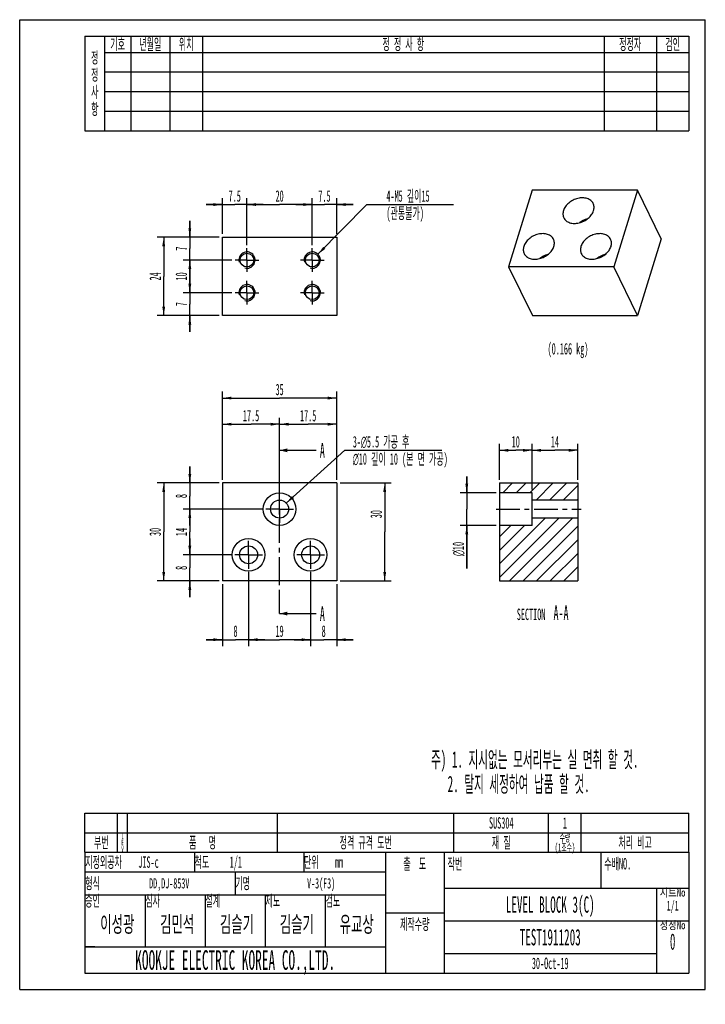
# Model space of a CAD drawing. Header units: millimetres. Extents: x 0 to 210, y -5 to 297.
import ezdxf

# ---------------------------------------------------------------- set-up
doc = ezdxf.new("R2010")
doc.units = ezdxf.units.MM
doc.header["$LTSCALE"] = 19.36
doc.linetypes.add('CENTER', pattern=[0.6, 0.375, -0.075, 0.075, -0.075])
doc.layers.get('0').update_dxf_attribs({"linetype": 'CONTINUOUS'})
for name, color, linetype in [('02___PRT_ALL_AXES', 7, 'CONTINUOUS'), ('7_ALL_FEATURES', 7, 'CONTINUOUS'), ('DEFAULT_1', 7, 'CENTER')]:
    doc.layers.add(name, color=color, linetype=linetype)
doc.styles.get("Standard").update_dxf_attribs({"font": 'txt', "width": 0.5})
doc.styles.add('TEXTSTYLE_2', font='gdt', dxfattribs={"width": 0.5})
doc.styles.add('TEXTSTYLE_3', font='txt', dxfattribs={"width": 0.8})
doc.dimstyles.new('DIMSTYLE_1', dxfattribs={"dimtxt": 3.5, "dimasz": 2.76, "dimexe": 2, "dimexo": 1, "dimgap": 0.875, "dimtad": 1, "dimdec": 3, "dimdsep": 46, "dimtxsty": 'Standard', "dimblk": '_FILLED', "dimblk1": '_FILLED', "dimblk2": '_FILLED', "dimcen": 0.09, "dimadec": 3, "dimazin": 2, "dimtp": 0.2, "dimtm": 0.2, "dimtfac": 1, "dimtdec": 3, "dimtofl": 0, "dimtmove": 0, "dimatfit": 3, "dimldrblk": '_FILLED', "dimfxl": 0, "dimtolj": 1, "dimarcsym": 0})
doc.dimstyles.new('DIMSTYLE_2', dxfattribs={"dimtxt": 3.5, "dimasz": 2.76, "dimexe": 2, "dimexo": 1, "dimgap": 0.875, "dimtad": 1, "dimdec": 3, "dimdsep": 46, "dimtxsty": 'Standard', "dimblk": '_FILLED', "dimblk1": '_FILLED', "dimblk2": '_FILLED', "dimcen": 0.09, "dimadec": 3, "dimazin": 2, "dimtp": 0.3, "dimtm": 0.3, "dimtfac": 1, "dimtdec": 3, "dimtofl": 0, "dimtmove": 0, "dimatfit": 3, "dimldrblk": '_FILLED', "dimfxl": 0, "dimtolj": 1, "dimarcsym": 0})
doc.dimstyles.new('DIMSTYLE_3', dxfattribs={"dimtxt": 3.5, "dimasz": 2.76, "dimexe": 2, "dimexo": 1, "dimtad": 1, "dimdec": 3, "dimdsep": 46, "dimtxsty": 'Standard', "dimblk": '_FILLED', "dimblk1": '_FILLED', "dimblk2": '_FILLED', "dimcen": 0.09, "dimadec": 3, "dimazin": 2, "dimtp": 0.1, "dimtm": 0.1, "dimtfac": 1, "dimtdec": 3, "dimtofl": 0, "dimtmove": 0, "dimatfit": 1, "dimldrblk": '_FILLED', "dimfxl": 0, "dimtolj": 1, "dimarcsym": 0})
doc.dimstyles.new('DIMSTYLE_4', dxfattribs={"dimtxt": 3.5, "dimasz": 2.76, "dimexe": 2, "dimexo": 1, "dimtad": 1, "dimdec": 3, "dimdsep": 46, "dimtxsty": 'Standard', "dimblk": '_FILLED', "dimblk1": '_FILLED', "dimblk2": '_FILLED', "dimcen": 0.09, "dimadec": 3, "dimazin": 2, "dimtp": 0.001, "dimtm": 0.001, "dimtfac": 1, "dimtdec": 3, "dimtofl": 0, "dimtmove": 0, "dimatfit": 1, "dimldrblk": '_FILLED', "dimfxl": 0, "dimtolj": 1, "dimarcsym": 0})
doc.dimstyles.new('DIMSTYLE_5', dxfattribs={"dimtxt": 3.5, "dimasz": 2.76, "dimexe": 2, "dimexo": 1, "dimgap": 0.875, "dimtad": 1, "dimdsep": 46, "dimtxsty": 'Standard', "dimblk": '_FILLED', "dimblk1": '_FILLED', "dimblk2": '_FILLED', "dimcen": 0.09, "dimadec": 3, "dimazin": 2, "dimtp": 0.01, "dimtm": 0.01, "dimtfac": 1, "dimtofl": 0, "dimtmove": 0, "dimatfit": 3, "dimldrblk": '_FILLED', "dimfxl": 0, "dimtolj": 1, "dimarcsym": 0})
doc.dimstyles.get("Standard").update_dxf_attribs({"dimtxt": 3.5, "dimasz": 2.76, "dimexe": 2, "dimexo": 1, "dimtad": 1, "dimdec": 3, "dimdsep": 46, "dimtxsty": 'Standard', "dimblk": '_FILLED', "dimblk1": '_FILLED', "dimblk2": '_FILLED', "dimcen": 0.09, "dimadec": 3, "dimazin": 2, "dimtol": 1, "dimtp": 0.05, "dimtm": 0.05, "dimtfac": 1, "dimtdec": 3, "dimtofl": 0, "dimtmove": 0, "dimatfit": 3, "dimldrblk": '_FILLED', "dimfxl": 0, "dimtolj": 1, "dimarcsym": 0})

# ---------------------------------------------------------------- blocks, each defined once
blk = doc.blocks.new('_FILLED')
at = {"color": 0, "linetype": 'ByBlock'}
blk.add_solid([(0, 0), (-1, 0.16), (-1, -0.16)], dxfattribs=at)
blk = doc.blocks.new('XSEC_FILLED')
at = {"color": 0, "linetype": 'ByBlock'}
blk.add_solid([(0, 0), (-1, 0.25), (-1, -0.25)], dxfattribs=at)
blk = doc.blocks.new('*D2')
at = {"color": 2, "linetype": 'Continuous'}
for p, q in [((62.11, 156.11), (62.11, 175.11)), ((79.61, 152.36), (79.61, 175.11)), ((62.11, 173.11), (70.86, 173.11)), ((79.61, 173.11), (70.86, 173.11))]:
    blk.add_line(p, q, dxfattribs=at)
at = {"color": 2, "linetype": 'Continuous', "xscale": 2.76, "yscale": 2.76, "zscale": 2.76, "rotation": 180}
blk.add_blockref('_FILLED', (62.11, 173.11), dxfattribs=at)
at = {"color": 2, "linetype": 'Continuous', "xscale": 2.76, "yscale": 2.76, "zscale": 2.76}
blk.add_blockref('_FILLED', (79.61, 173.11), dxfattribs=at)
at = {"color": 2, "linetype": 'Continuous', "insert": (70.86, 177.49), "char_height": 3.5, "width": 7, "attachment_point": 2, "line_spacing_factor": 0.9}
blk.add_mtext('17.5', dxfattribs=at)
blk = doc.blocks.new('*D3')
at = {"color": 2, "linetype": 'Continuous'}
for p, q in [((79.61, 152.36), (79.61, 175.11)), ((97.11, 156.11), (97.11, 175.11)), ((79.61, 173.11), (88.36, 173.11)), ((97.11, 173.11), (88.36, 173.11))]:
    blk.add_line(p, q, dxfattribs=at)
at = {"color": 2, "linetype": 'Continuous', "xscale": 2.76, "yscale": 2.76, "zscale": 2.76, "rotation": 180}
blk.add_blockref('_FILLED', (79.61, 173.11), dxfattribs=at)
at = {"color": 2, "linetype": 'Continuous', "xscale": 2.76, "yscale": 2.76, "zscale": 2.76}
blk.add_blockref('_FILLED', (97.11, 173.11), dxfattribs=at)
at = {"color": 2, "linetype": 'Continuous', "insert": (88.36, 177.49), "char_height": 3.5, "width": 7, "attachment_point": 2, "line_spacing_factor": 0.9}
blk.add_mtext('17.5', dxfattribs=at)
blk = doc.blocks.new('*D4')
at = {"color": 2, "linetype": 'Continuous'}
for p, q in [((70.11, 127.86), (70.11, 105.11)), ((62.11, 124.11), (62.11, 105.11)), ((62.11, 107.11), (57.11, 107.11)), ((57.11, 107.11), (66.11, 107.11)), ((75.11, 107.11), (66.11, 107.11)), ((70.11, 107.11), (75.11, 107.11))]:
    blk.add_line(p, q, dxfattribs=at)
at = {"color": 2, "linetype": 'Continuous', "xscale": 2.76, "yscale": 2.76, "zscale": 2.76}
blk.add_blockref('_FILLED', (62.11, 107.11), dxfattribs=at)
at = {"color": 2, "linetype": 'Continuous', "xscale": 2.76, "yscale": 2.76, "zscale": 2.76, "rotation": 180}
blk.add_blockref('_FILLED', (70.11, 107.11), dxfattribs=at)
at = {"color": 2, "linetype": 'Continuous', "insert": (66.11, 111.49), "char_height": 3.5, "width": 1.75, "attachment_point": 2, "line_spacing_factor": 0.9}
blk.add_mtext('8', dxfattribs=at)
blk = doc.blocks.new('*D5')
at = {"color": 2, "linetype": 'Continuous'}
for p, q in [((70.11, 127.86), (70.11, 105.11)), ((89.11, 127.86), (89.11, 105.11)), ((70.11, 107.11), (79.61, 107.11)), ((89.11, 107.11), (79.61, 107.11))]:
    blk.add_line(p, q, dxfattribs=at)
at = {"color": 2, "linetype": 'Continuous', "xscale": 2.76, "yscale": 2.76, "zscale": 2.76, "rotation": 180}
blk.add_blockref('_FILLED', (70.11, 107.11), dxfattribs=at)
at = {"color": 2, "linetype": 'Continuous', "xscale": 2.76, "yscale": 2.76, "zscale": 2.76}
blk.add_blockref('_FILLED', (89.11, 107.11), dxfattribs=at)
at = {"color": 2, "linetype": 'Continuous', "insert": (79.61, 111.49), "char_height": 3.5, "width": 3.5, "attachment_point": 2, "line_spacing_factor": 0.9}
blk.add_mtext('19', dxfattribs=at)
blk = doc.blocks.new('*D6')
at = {"color": 2, "linetype": 'Continuous'}
for p, q in [((89.11, 127.86), (89.11, 105.11)), ((97.11, 124.11), (97.11, 105.11)), ((89.11, 107.11), (84.11, 107.11)), ((84.11, 107.11), (93.11, 107.11)), ((102.11, 107.11), (93.11, 107.11)), ((97.11, 107.11), (102.11, 107.11))]:
    blk.add_line(p, q, dxfattribs=at)
at = {"color": 2, "linetype": 'Continuous', "xscale": 2.76, "yscale": 2.76, "zscale": 2.76}
blk.add_blockref('_FILLED', (89.11, 107.11), dxfattribs=at)
at = {"color": 2, "linetype": 'Continuous', "xscale": 2.76, "yscale": 2.76, "zscale": 2.76, "rotation": 180}
blk.add_blockref('_FILLED', (97.11, 107.11), dxfattribs=at)
at = {"color": 2, "linetype": 'Continuous', "insert": (93.11, 111.49), "char_height": 3.5, "width": 1.75, "attachment_point": 2, "line_spacing_factor": 0.9}
blk.add_mtext('8', dxfattribs=at)
blk = doc.blocks.new('*D7')
at = {"color": 2, "linetype": 'Continuous'}
for p, q in [((52.11, 155.11), (52.11, 160.11)), ((52.11, 160.11), (52.11, 151.11)), ((61.11, 155.11), (50.11, 155.11)), ((52.11, 142.11), (52.11, 151.11)), ((74.36, 147.11), (50.11, 147.11)), ((52.11, 147.11), (52.11, 142.11))]:
    blk.add_line(p, q, dxfattribs=at)
at = {"color": 2, "linetype": 'Continuous', "xscale": 2.76, "yscale": 2.76, "zscale": 2.76}
for p, rotation in [((52.11, 155.11), 270), ((52.11, 147.11), 90)]:
    blk.add_blockref('_FILLED', p, dxfattribs=dict(at, rotation=rotation))
at = {"color": 2, "linetype": 'Continuous', "insert": (47.74, 151.11), "char_height": 3.5, "width": 1.75, "attachment_point": 2, "rotation": 90, "line_spacing_factor": 0.9}
blk.add_mtext('8', dxfattribs=at)
blk = doc.blocks.new('*D8')
at = {"color": 2, "linetype": 'Continuous'}
for p, q in [((74.36, 147.11), (50.11, 147.11)), ((52.11, 147.11), (52.11, 140.11)), ((52.11, 133.11), (52.11, 140.11)), ((64.86, 133.11), (50.11, 133.11))]:
    blk.add_line(p, q, dxfattribs=at)
at = {"color": 2, "linetype": 'Continuous', "xscale": 2.76, "yscale": 2.76, "zscale": 2.76}
for p, rotation in [((52.11, 147.11), 90), ((52.11, 133.11), 270)]:
    blk.add_blockref('_FILLED', p, dxfattribs=dict(at, rotation=rotation))
at = {"color": 2, "linetype": 'Continuous', "insert": (47.74, 140.11), "char_height": 3.5, "width": 3.5, "attachment_point": 2, "rotation": 90, "line_spacing_factor": 0.9}
blk.add_mtext('14', dxfattribs=at)
blk = doc.blocks.new('*D9')
at = {"color": 2, "linetype": 'Continuous'}
for p, q in [((52.11, 133.11), (52.11, 138.11)), ((52.11, 138.11), (52.11, 129.11)), ((64.86, 133.11), (50.11, 133.11)), ((52.11, 120.11), (52.11, 129.11)), ((61.11, 125.11), (50.11, 125.11)), ((52.11, 125.11), (52.11, 120.11))]:
    blk.add_line(p, q, dxfattribs=at)
at = {"color": 2, "linetype": 'Continuous', "xscale": 2.76, "yscale": 2.76, "zscale": 2.76}
for p, rotation in [((52.11, 133.11), 270), ((52.11, 125.11), 90)]:
    blk.add_blockref('_FILLED', p, dxfattribs=dict(at, rotation=rotation))
at = {"color": 2, "linetype": 'Continuous', "insert": (47.74, 129.11), "char_height": 3.5, "width": 1.75, "attachment_point": 2, "rotation": 90, "line_spacing_factor": 0.9}
blk.add_mtext('8', dxfattribs=at)
blk = doc.blocks.new('*D10')
at = {"color": 2, "linetype": 'Continuous'}
for p, q in [((61.11, 155.11), (42.11, 155.11)), ((44.11, 155.11), (44.11, 140.11)), ((44.11, 125.11), (44.11, 140.11)), ((61.11, 125.11), (42.11, 125.11))]:
    blk.add_line(p, q, dxfattribs=at)
at = {"color": 2, "linetype": 'Continuous', "xscale": 2.76, "yscale": 2.76, "zscale": 2.76}
for p, rotation in [((44.11, 155.11), 90), ((44.11, 125.11), 270)]:
    blk.add_blockref('_FILLED', p, dxfattribs=dict(at, rotation=rotation))
at = {"color": 2, "linetype": 'Continuous', "insert": (39.74, 140.11), "char_height": 3.5, "width": 3.5, "attachment_point": 2, "rotation": 90, "line_spacing_factor": 0.9}
blk.add_mtext('30', dxfattribs=at)
blk = doc.blocks.new('*D11')
at = {"color": 2, "linetype": 'Continuous'}
for p, q in [((62.11, 156.11), (62.11, 183.11)), ((62.11, 181.11), (79.61, 181.11)), ((97.11, 181.11), (79.61, 181.11)), ((97.11, 156.11), (97.11, 183.11))]:
    blk.add_line(p, q, dxfattribs=at)
at = {"color": 2, "linetype": 'Continuous', "xscale": 2.76, "yscale": 2.76, "zscale": 2.76, "rotation": 180}
blk.add_blockref('_FILLED', (62.11, 181.11), dxfattribs=at)
at = {"color": 2, "linetype": 'Continuous', "xscale": 2.76, "yscale": 2.76, "zscale": 2.76}
blk.add_blockref('_FILLED', (97.11, 181.11), dxfattribs=at)
at = {"color": 2, "linetype": 'Continuous', "insert": (79.61, 185.49), "char_height": 3.5, "width": 3.5, "attachment_point": 2, "line_spacing_factor": 0.9}
blk.add_mtext('35', dxfattribs=at)
blk = doc.blocks.new('*D12')
at = {"color": 2, "linetype": 'Continuous'}
for p, q in [((62.11, 231.38), (62.11, 242.38)), ((69.61, 227.98), (69.61, 242.38)), ((62.11, 240.38), (57.11, 240.38)), ((57.11, 240.38), (65.86, 240.38)), ((74.61, 240.38), (65.86, 240.38)), ((69.61, 240.38), (74.61, 240.38))]:
    blk.add_line(p, q, dxfattribs=at)
at = {"color": 2, "linetype": 'Continuous', "xscale": 2.76, "yscale": 2.76, "zscale": 2.76}
blk.add_blockref('_FILLED', (62.11, 240.38), dxfattribs=at)
at = {"color": 2, "linetype": 'Continuous', "xscale": 2.76, "yscale": 2.76, "zscale": 2.76, "rotation": 180}
blk.add_blockref('_FILLED', (69.61, 240.38), dxfattribs=at)
at = {"color": 2, "linetype": 'Continuous', "insert": (65.86, 244.76), "char_height": 3.5, "width": 5.25, "attachment_point": 2, "line_spacing_factor": 0.9}
blk.add_mtext('7.5', dxfattribs=at)
blk = doc.blocks.new('*D13')
at = {"color": 2, "linetype": 'Continuous'}
for p, q in [((69.61, 227.98), (69.61, 242.38)), ((89.61, 227.98), (89.61, 242.38)), ((69.61, 240.38), (79.61, 240.38)), ((89.61, 240.38), (79.61, 240.38))]:
    blk.add_line(p, q, dxfattribs=at)
at = {"color": 2, "linetype": 'Continuous', "xscale": 2.76, "yscale": 2.76, "zscale": 2.76, "rotation": 180}
blk.add_blockref('_FILLED', (69.61, 240.38), dxfattribs=at)
at = {"color": 2, "linetype": 'Continuous', "xscale": 2.76, "yscale": 2.76, "zscale": 2.76}
blk.add_blockref('_FILLED', (89.61, 240.38), dxfattribs=at)
at = {"color": 2, "linetype": 'Continuous', "insert": (79.61, 244.76), "char_height": 3.5, "width": 3.5, "attachment_point": 2, "line_spacing_factor": 0.9}
blk.add_mtext('20', dxfattribs=at)
blk = doc.blocks.new('*D14')
at = {"color": 2, "linetype": 'Continuous'}
for p, q in [((89.61, 227.98), (89.61, 242.38)), ((97.11, 231.38), (97.11, 242.38)), ((89.61, 240.38), (84.61, 240.38)), ((84.61, 240.38), (93.36, 240.38)), ((102.11, 240.38), (93.36, 240.38)), ((97.11, 240.38), (102.11, 240.38))]:
    blk.add_line(p, q, dxfattribs=at)
at = {"color": 2, "linetype": 'Continuous', "xscale": 2.76, "yscale": 2.76, "zscale": 2.76}
blk.add_blockref('_FILLED', (89.61, 240.38), dxfattribs=at)
at = {"color": 2, "linetype": 'Continuous', "xscale": 2.76, "yscale": 2.76, "zscale": 2.76, "rotation": 180}
blk.add_blockref('_FILLED', (97.11, 240.38), dxfattribs=at)
at = {"color": 2, "linetype": 'Continuous', "insert": (93.36, 244.76), "char_height": 3.5, "width": 5.25, "attachment_point": 2, "line_spacing_factor": 0.9}
blk.add_mtext('7.5', dxfattribs=at)
blk = doc.blocks.new('*D15')
at = {"color": 2, "linetype": 'Continuous'}
for p, q in [((52.11, 230.38), (52.11, 235.38)), ((52.11, 235.38), (52.11, 226.88)), ((61.11, 230.38), (50.11, 230.38)), ((52.11, 218.38), (52.11, 226.88)), ((65.01, 223.38), (50.11, 223.38)), ((52.11, 223.38), (52.11, 218.38))]:
    blk.add_line(p, q, dxfattribs=at)
at = {"color": 2, "linetype": 'Continuous', "xscale": 2.76, "yscale": 2.76, "zscale": 2.76}
for p, rotation in [((52.11, 230.38), 270), ((52.11, 223.38), 90)]:
    blk.add_blockref('_FILLED', p, dxfattribs=dict(at, rotation=rotation))
at = {"color": 2, "linetype": 'Continuous', "insert": (47.74, 226.88), "char_height": 3.5, "width": 1.75, "attachment_point": 2, "rotation": 90, "line_spacing_factor": 0.9}
blk.add_mtext('7', dxfattribs=at)
blk = doc.blocks.new('*D16')
at = {"color": 2, "linetype": 'Continuous'}
for p, q in [((65.01, 223.38), (50.11, 223.38)), ((52.11, 223.38), (52.11, 218.38)), ((52.11, 213.38), (52.11, 218.38)), ((65.01, 213.38), (50.11, 213.38))]:
    blk.add_line(p, q, dxfattribs=at)
at = {"color": 2, "linetype": 'Continuous', "xscale": 2.76, "yscale": 2.76, "zscale": 2.76}
for p, rotation in [((52.11, 223.38), 90), ((52.11, 213.38), 270)]:
    blk.add_blockref('_FILLED', p, dxfattribs=dict(at, rotation=rotation))
at = {"color": 2, "linetype": 'Continuous', "insert": (47.74, 218.38), "char_height": 3.5, "width": 3.5, "attachment_point": 2, "rotation": 90, "line_spacing_factor": 0.9}
blk.add_mtext('10', dxfattribs=at)
blk = doc.blocks.new('*D17')
at = {"color": 2, "linetype": 'Continuous'}
for p, q in [((52.11, 213.38), (52.11, 218.38)), ((52.11, 218.38), (52.11, 209.88)), ((65.01, 213.38), (50.11, 213.38)), ((52.11, 201.38), (52.11, 209.88)), ((61.11, 206.38), (50.11, 206.38)), ((52.11, 206.38), (52.11, 201.38))]:
    blk.add_line(p, q, dxfattribs=at)
at = {"color": 2, "linetype": 'Continuous', "xscale": 2.76, "yscale": 2.76, "zscale": 2.76}
for p, rotation in [((52.11, 213.38), 270), ((52.11, 206.38), 90)]:
    blk.add_blockref('_FILLED', p, dxfattribs=dict(at, rotation=rotation))
at = {"color": 2, "linetype": 'Continuous', "insert": (47.74, 209.88), "char_height": 3.5, "width": 1.75, "attachment_point": 2, "rotation": 90, "line_spacing_factor": 0.9}
blk.add_mtext('7', dxfattribs=at)
blk = doc.blocks.new('*D18')
at = {"color": 2, "linetype": 'Continuous'}
for p, q in [((61.11, 230.38), (42.11, 230.38)), ((44.11, 230.38), (44.11, 218.38)), ((44.11, 206.38), (44.11, 218.38)), ((61.11, 206.38), (42.11, 206.38))]:
    blk.add_line(p, q, dxfattribs=at)
at = {"color": 2, "linetype": 'Continuous', "xscale": 2.76, "yscale": 2.76, "zscale": 2.76}
for p, rotation in [((44.11, 230.38), 90), ((44.11, 206.38), 270)]:
    blk.add_blockref('_FILLED', p, dxfattribs=dict(at, rotation=rotation))
at = {"color": 2, "linetype": 'Continuous', "insert": (39.74, 218.38), "char_height": 3.5, "width": 3.5, "attachment_point": 2, "rotation": 90, "line_spacing_factor": 0.9}
blk.add_mtext('24', dxfattribs=at)
blk = doc.blocks.new('*D19')
at = {"color": 2, "linetype": 'Continuous'}
for p, q in [((146.94, 156.11), (146.94, 167.11)), ((156.94, 153.11), (156.94, 167.11)), ((146.94, 165.11), (151.94, 165.11)), ((156.94, 165.11), (151.94, 165.11))]:
    blk.add_line(p, q, dxfattribs=at)
at = {"color": 2, "linetype": 'Continuous', "xscale": 2.76, "yscale": 2.76, "zscale": 2.76, "rotation": 180}
blk.add_blockref('_FILLED', (146.94, 165.11), dxfattribs=at)
at = {"color": 2, "linetype": 'Continuous', "xscale": 2.76, "yscale": 2.76, "zscale": 2.76}
blk.add_blockref('_FILLED', (156.94, 165.11), dxfattribs=at)
at = {"color": 2, "linetype": 'Continuous', "insert": (151.94, 169.49), "char_height": 3.5, "width": 3.5, "attachment_point": 2, "line_spacing_factor": 0.9}
blk.add_mtext('10', dxfattribs=at)
blk = doc.blocks.new('*D20')
at = {"color": 2, "linetype": 'Continuous'}
for p, q in [((136.94, 152.11), (136.94, 157.11)), ((136.94, 157.11), (136.94, 147.11)), ((145.94, 152.11), (134.94, 152.11)), ((136.94, 128.89), (136.94, 147.11)), ((145.94, 142.11), (134.94, 142.11)), ((136.94, 142.11), (136.94, 128.89))]:
    blk.add_line(p, q, dxfattribs=at)
at = {"color": 2, "linetype": 'Continuous', "xscale": 2.76, "yscale": 2.76, "zscale": 2.76}
for p, rotation in [((136.94, 152.11), 270), ((136.94, 142.11), 90)]:
    blk.add_blockref('_FILLED', p, dxfattribs=dict(at, rotation=rotation))
at = {"color": 2, "linetype": 'Continuous', "insert": (132.56, 137.06), "char_height": 3.5, "width": 8.1667, "attachment_point": 3, "rotation": 90, "line_spacing_factor": 0.9, "style": 'TEXTSTYLE_2'}
blk.add_mtext('{\\fgdt;n}\\ftxt;10', dxfattribs=at)
blk = doc.blocks.new('*D21')
at = {"color": 2, "linetype": 'Continuous'}
for p, q in [((156.94, 153.11), (156.94, 167.11)), ((170.94, 156.11), (170.94, 167.11)), ((156.94, 165.11), (163.94, 165.11)), ((170.94, 165.11), (163.94, 165.11))]:
    blk.add_line(p, q, dxfattribs=at)
at = {"color": 2, "linetype": 'Continuous', "xscale": 2.76, "yscale": 2.76, "zscale": 2.76, "rotation": 180}
blk.add_blockref('_FILLED', (156.94, 165.11), dxfattribs=at)
at = {"color": 2, "linetype": 'Continuous', "xscale": 2.76, "yscale": 2.76, "zscale": 2.76}
blk.add_blockref('_FILLED', (170.94, 165.11), dxfattribs=at)
at = {"color": 2, "linetype": 'Continuous', "insert": (163.94, 169.49), "char_height": 3.5, "width": 3.5, "attachment_point": 2, "line_spacing_factor": 0.9}
blk.add_mtext('14', dxfattribs=at)
blk = doc.blocks.new('*D22')
at = {"color": 2, "linetype": 'Continuous'}
for p, q in [((81.65, 148.95), (99.6, 165.11)), ((99.6, 165.11), (99.6, 165.11)), ((99.6, 165.11), (129.28, 165.11))]:
    blk.add_line(p, q, dxfattribs=at)
at = {"color": 2, "linetype": 'Continuous', "xscale": 2.76, "yscale": 2.76, "zscale": 2.76, "rotation": 222.0053566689}
blk.add_blockref('_FILLED', (81.65, 148.95), dxfattribs=at)
at = {"color": 2, "linetype": 'Continuous', "insert": (102.04, 169.49), "char_height": 3.5, "width": 36.1667, "attachment_point": 1, "line_spacing_factor": 0.9}
blk.add_mtext('3-\\fgdt;{\\fgdt;n}\\ftxt;5.5 가공 후\\P\\fgdt;{\\fgdt;n}\\ftxt;10 깊이 10 (본 면 가공)', dxfattribs=at)
blk = doc.blocks.new('*D23')
at = {"color": 2, "linetype": 'Continuous'}
for p, q in [((91.36, 225.16), (106.31, 240.38)), ((106.31, 240.38), (108.11, 240.38)), ((108.11, 240.38), (132.84, 240.38))]:
    blk.add_line(p, q, dxfattribs=at)
at = {"color": 2, "linetype": 'Continuous', "xscale": 2.76, "yscale": 2.76, "zscale": 2.76, "rotation": 225.5091993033}
blk.add_blockref('_FILLED', (91.36, 225.16), dxfattribs=at)
at = {"color": 2, "linetype": 'Continuous', "insert": (112.31, 244.76), "char_height": 3.5, "width": 16.3333, "attachment_point": 1, "line_spacing_factor": 0.9}
blk.add_mtext('4-M5 깊이15\\P(관통불가)', dxfattribs=at)
blk = doc.blocks.new('*D24')
at = {"color": 2, "linetype": 'Continuous'}
for p, q in [((98.11, 155.11), (113.8, 155.11)), ((111.8, 155.11), (111.8, 140.11)), ((111.8, 125.11), (111.8, 140.11)), ((98.11, 125.11), (113.8, 125.11))]:
    blk.add_line(p, q, dxfattribs=at)
at = {"color": 2, "linetype": 'Continuous', "xscale": 2.76, "yscale": 2.76, "zscale": 2.76}
for p, rotation in [((111.8, 155.11), 90), ((111.8, 125.11), 270)]:
    blk.add_blockref('_FILLED', p, dxfattribs=dict(at, rotation=rotation))
at = {"color": 2, "linetype": 'Continuous', "insert": (107.43, 145.56), "char_height": 3.5, "width": 3.5, "attachment_point": 2, "rotation": 90, "line_spacing_factor": 0.9}
blk.add_mtext('30', dxfattribs=at)
blk = doc.blocks.new('NAME_BL0', base_point=(63.38, 23.55))
at = {"color": 2, "linetype": 'Continuous'}
for p, q in [((20.03, 13.01), (20.03, 16.01)), ((23.03, 13.01), (20.03, 13.01))]:
    blk.add_line(p, q, dxfattribs=at)
for s, height, width, p in [('DD,DJ-853V', 3.15, 0.5, (39.65, 30.93)), ('V-3(F3)', 3.15, 0.5, (88.02, 30.93)), ('이성광', 5, 0.583333, (24.65, 17.51)), ('김민석', 5, 0.583333, (42.99, 17.51)), ('김슬기', 5, 0.583333, (61.32, 17.51)), ('김슬기', 5, 0.583333, (79.65, 17.51)), ('유교상', 5, 0.583333, (97.99, 17.51))]:
    blk.add_text(s, height=height, dxfattribs=dict(at, width=width)).set_placement(p)

msp = doc.modelspace()

# ---------------------------------------------------------------- hatches: boundary and pattern name
at = {"linetype": 'Continuous'}
h = msp.add_hatch(dxfattribs=at)
h.set_pattern_fill('A', color=2, scale=2.937213, angle=45, style=0, pattern_type=0)
h.set_pattern_definition([(45, (0, 0), (-2.076923, 2.076923), [])])
edge = h.paths.add_edge_path()
edge.add_line((146.9351, 155.1142), (170.9351, 155.1142))
edge.add_line((170.9351, 155.1142), (170.9351, 149.8642))
edge.add_line((170.9351, 149.8642), (156.9351, 149.8642))
edge.add_line((156.9351, 149.8642), (156.9351, 152.1142))
edge.add_line((156.9351, 152.1142), (146.9351, 152.1142))
edge.add_line((146.9351, 155.1142), (146.9351, 152.1142))
edge = h.paths.add_edge_path()
edge.add_line((146.9351, 125.1142), (170.9351, 125.1142))
edge.add_line((146.9351, 142.1142), (146.9351, 125.1142))
edge.add_line((156.9351, 142.1142), (146.9351, 142.1142))
edge.add_line((156.9351, 142.1142), (156.9351, 144.3642))
edge.add_line((170.9351, 144.3642), (156.9351, 144.3642))
edge.add_line((170.9351, 144.3642), (170.9351, 125.1142))

# ---------------------------------------------------------------- linework, layer by layer
at = {"color": 7, "linetype": 'Continuous'}
for p, q in [((0, 0), (0, 297)), ((0, 297), (210, 297)), ((210, 0), (210, 297)), ((146.9351, 155.1142), (146.9351, 125.1142)), ((146.9351, 155.1142), (170.9351, 155.1142)), ((170.9351, 155.1142), (170.9351, 125.1142)), ((156.9351, 152.1142), (146.9351, 152.1142)), ((156.9351, 142.1142), (156.9351, 152.1142)), ((170.9351, 149.8642), (156.9351, 149.8642)), ((156.9351, 142.1142), (146.9351, 142.1142)), ((170.9351, 144.3642), (156.9351, 144.3642)), ((146.9351, 125.1142), (170.9351, 125.1142)), ((0, 0), (210, 0))]:
    msp.add_line(p, q, dxfattribs=at)
at = {"color": 2, "linetype": 'Continuous'}
for p, q in [((20, 292), (205, 292)), ((20, 292), (20, 263)), ((26, 292), (26, 263)), ((34, 292), (34, 263)), ((46, 292), (46, 263)), ((56, 292), (56, 263)), ((179, 292), (179, 263)), ((195, 292), (195, 263)), ((205, 292), (205, 263)), ((26, 287), (205, 287)), ((26, 281), (205, 281)), ((26, 275), (205, 275)), ((26, 269), (205, 269)), ((20, 263), (205, 263)), ((20, 42), (20, 54)), ((20, 54), (205, 54)), ((30, 42), (30, 54)), ((33, 42), (33, 54)), ((79, 42), (79, 54)), ((133, 42), (133, 54)), ((162, 42), (162, 54)), ((172, 42), (172, 54)), ((205, 42), (205, 54)), ((20, 48), (205, 48)), ((20, 42), (112, 42)), ((20, 42), (20, 36)), ((20, 42), (205, 42)), ((53.5, 42), (53.5, 36)), ((87, 42), (87, 36)), ((112, 42), (112, 36)), ((112, 42), (130, 42)), ((112, 42), (112, 5)), ((129.9997, 41.9998), (204.9997, 41.9998)), ((129.9997, 41.9998), (129.9997, 30.9998)), ((130, 42), (130, 5)), ((130, 42), (205, 42)), ((130, 42), (130, 31)), ((177.9997, 41.9998), (177.9997, 30.9998)), ((178, 42), (178, 31)), ((204.9997, 41.9998), (204.9997, 30.9998)), ((205, 42), (205, 31)), ((20, 36), (112, 36)), ((20, 36), (20, 29)), ((20, 36), (112, 36)), ((20, 36), (112, 36)), ((20, 36), (20, 29)), ((66, 36), (66, 29)), ((66, 36), (66, 29)), ((112, 36), (112, 29)), ((112, 36), (112, 29)), ((129.9997, 30.9998), (204.9997, 30.9998)), ((130, 31), (205, 31)), ((130, 31), (130, 5)), ((130, 31), (205, 31)), ((195, 31), (195, 5)), ((205, 31), (205, 5)), ((20, 29), (112, 29)), ((20, 29), (112, 29)), ((20, 29), (20, 13)), ((20, 29), (112, 29)), ((38.4, 29), (38.4, 13)), ((56.8, 29), (75.2, 29)), ((56.8, 29), (56.8, 13)), ((56.8, 29), (56.8, 13)), ((75.2, 29), (75.2, 13)), ((75.2, 29), (75.2, 13)), ((75.2, 29), (93.6, 29)), ((75.2, 29), (75.2, 13)), ((93.6, 29), (93.6, 13)), ((93.6, 29), (93.6, 13)), ((112, 29), (112, 13)), ((112, 23.5), (130, 23.5)), ((130, 21), (205, 21)), ((20, 13), (112, 13)), ((20, 13), (112, 13)), ((20, 13), (20, 5)), ((56.8, 13), (75.2, 13)), ((75.2, 13), (93.6, 13)), ((112, 13), (112, 5)), ((130, 11), (195, 11)), ((20, 5), (112, 5)), ((112, 5), (130, 5)), ((130, 5), (205, 5))]:
    msp.add_line(p, q, dxfattribs=at)
for centre in [(69.6102, 223.38), (89.6102, 223.38), (69.6102, 213.38), (89.6102, 213.38)]:
    msp.add_arc(centre, 2.5, 255, 195, dxfattribs=at)
at = {"layer": '02___PRT_ALL_AXES', "color": 7, "linetype": 'CENTER'}
for p, q in [((69.6102, 223.38), (69.6102, 226.98)), ((89.6102, 223.38), (89.6102, 226.98)), ((69.6102, 223.38), (66.0102, 223.38)), ((69.6102, 223.38), (69.6102, 219.78)), ((69.6102, 223.38), (73.2102, 223.38)), ((89.6102, 223.38), (86.0102, 223.38)), ((89.6102, 223.38), (93.2102, 223.38)), ((89.6102, 223.38), (89.6102, 219.78)), ((69.6102, 213.38), (69.6102, 216.98)), ((89.6102, 213.38), (89.6102, 216.98)), ((69.6102, 213.38), (66.0102, 213.38)), ((69.6102, 213.38), (69.6102, 209.78)), ((69.6102, 213.38), (73.2102, 213.38)), ((89.6102, 213.38), (86.0102, 213.38)), ((89.6102, 213.38), (93.2102, 213.38)), ((89.6102, 213.38), (89.6102, 209.78)), ((79.6102, 147.1142), (79.6102, 151.3642)), ((79.6102, 147.1142), (75.3602, 147.1142)), ((79.6102, 147.1142), (79.6102, 142.8642)), ((79.6102, 147.1142), (83.8602, 147.1142)), ((145.9351, 147.1142), (171.9351, 147.1142)), ((70.1102, 133.1142), (70.1102, 137.3642)), ((89.1102, 133.1142), (89.1102, 137.3642)), ((70.1102, 133.1142), (65.8602, 133.1142)), ((70.1102, 133.1142), (70.1102, 128.8642)), ((70.1102, 133.1142), (74.3602, 133.1142)), ((89.1102, 133.1142), (84.8602, 133.1142)), ((89.1102, 133.1142), (93.3602, 133.1142)), ((89.1102, 133.1142), (89.1102, 128.8642))]:
    msp.add_line(p, q, dxfattribs=at)
at = {"layer": '02___PRT_ALL_AXES', "color": 7, "linetype": 'Continuous'}
for centre, radius in [((69.6102, 223.38), 2.1), ((89.6102, 223.38), 2.1), ((69.6102, 213.38), 2.1), ((89.6102, 213.38), 2.1), ((79.6102, 147.1142), 5), ((79.6102, 147.1142), 2.75), ((70.1102, 133.1142), 5), ((70.1102, 133.1142), 2.75), ((89.1102, 133.1142), 5), ((89.1102, 133.1142), 2.75)]:
    msp.add_circle(centre, radius, dxfattribs=at)
for centre in [(175.6329, 229.3933), (163.4939, 218.4267), (180.9941, 218.4267)]:
    msp.add_arc(centre, 6.8537, 104.813061, 127.394737, dxfattribs=at)
for points, knots in [([(175.6414, 240.7258), (175.557, 240.8978), (175.3468, 241.2277), (174.9261, 241.649), (174.4104, 241.9891), (173.596, 242.332), (172.6657, 242.468), (171.7004, 242.4167), (170.6853, 242.2334), (169.4512, 241.7724), (168.3525, 241.0486), (167.6114, 240.3391), (167.0103, 239.595), (166.6819, 238.9591), (166.5473, 238.5234)], [0, 0, 0, 0, 0.05074589, 0.10262924, 0.15660768, 0.21333752, 0.33562188, 0.4012029, 0.46900374, 0.60817362, 0.74693465, 0.8142542, 0.87920497, 1, 1, 1, 1]), ([(166.5473, 238.5234), (166.4885, 238.3334), (166.4026, 237.9519), (166.3766, 237.377), (166.4584, 236.8263), (166.5845, 236.4825), (166.6637, 236.321)], [0, 0, 0, 0, 0.26439414, 0.51709798, 0.7609104, 1, 1, 1, 1]), ([(166.6637, 236.321), (166.7481, 236.149), (166.9583, 235.8191), (167.379, 235.3978), (167.8947, 235.0577), (168.7091, 234.7148), (169.6394, 234.5788), (170.6047, 234.6301), (171.6198, 234.8134), (172.8539, 235.2744), (173.9527, 235.9982), (174.6937, 236.7077), (175.2949, 237.4518), (175.6232, 238.0877), (175.7579, 238.5234)], [0, 0, 0, 0, 0.05074589, 0.10262924, 0.15660768, 0.21333752, 0.33562188, 0.4012029, 0.46900374, 0.60817362, 0.74693465, 0.8142542, 0.87920497, 1, 1, 1, 1]), ([(175.7579, 238.5234), (175.8166, 238.7134), (175.9026, 239.0949), (175.9285, 239.6698), (175.8468, 240.2205), (175.7206, 240.5644), (175.6414, 240.7258)], [0, 0, 0, 0, 0.26439414, 0.51709798, 0.7609104, 1, 1, 1, 1]), ([(163.5024, 229.7592), (163.418, 229.9312), (163.2078, 230.2611), (162.7871, 230.6824), (162.2714, 231.0226), (161.457, 231.3654), (160.5267, 231.5014), (159.5614, 231.4502), (158.5463, 231.2668), (157.3122, 230.8058), (156.2135, 230.0821), (155.4724, 229.3725), (154.8713, 228.6284), (154.5429, 227.9925), (154.4082, 227.5568)], [0, 0, 0, 0, 0.05074589, 0.10262924, 0.15660768, 0.21333752, 0.33562188, 0.4012029, 0.46900374, 0.60817362, 0.74693465, 0.8142542, 0.87920497, 1, 1, 1, 1]), ([(163.6189, 227.5568), (163.6776, 227.7468), (163.7636, 228.1283), (163.7895, 228.7032), (163.7077, 229.2539), (163.5816, 229.5978), (163.5024, 229.7592)], [0, 0, 0, 0, 0.26439414, 0.51709798, 0.7609104, 1, 1, 1, 1]), ([(181.0025, 229.7592), (180.9181, 229.9312), (180.708, 230.2611), (180.2873, 230.6824), (179.7716, 231.0226), (178.9571, 231.3654), (178.0269, 231.5014), (177.0616, 231.4502), (176.0465, 231.2668), (174.8124, 230.8058), (173.7136, 230.0821), (172.9726, 229.3725), (172.3714, 228.6284), (172.043, 227.9925), (171.9084, 227.5568)], [0, 0, 0, 0, 0.05074589, 0.10262924, 0.15660768, 0.21333752, 0.33562188, 0.4012029, 0.46900374, 0.60817362, 0.74693465, 0.8142542, 0.87920497, 1, 1, 1, 1]), ([(181.119, 227.5568), (181.1777, 227.7468), (181.2637, 228.1283), (181.2897, 228.7032), (181.2079, 229.2539), (181.0817, 229.5978), (181.0025, 229.7592)], [0, 0, 0, 0, 0.26439414, 0.51709798, 0.7609104, 1, 1, 1, 1]), ([(154.4082, 227.5568), (154.3495, 227.3668), (154.2636, 226.9854), (154.2376, 226.4105), (154.3194, 225.8597), (154.4455, 225.5159), (154.5247, 225.3544)], [0, 0, 0, 0, 0.26439414, 0.51709798, 0.7609104, 1, 1, 1, 1]), ([(154.5247, 225.3544), (154.6091, 225.1825), (154.8193, 224.8525), (155.24, 224.4312), (155.7557, 224.0911), (156.5701, 223.7483), (157.5004, 223.6123), (158.4657, 223.6635), (159.4808, 223.8468), (160.7149, 224.3078), (161.8137, 225.0316), (162.5547, 225.7411), (163.1558, 226.4852), (163.4842, 227.1211), (163.6189, 227.5568)], [0, 0, 0, 0, 0.05074589, 0.10262924, 0.15660768, 0.21333752, 0.33562188, 0.4012029, 0.46900374, 0.60817362, 0.74693465, 0.8142542, 0.87920497, 1, 1, 1, 1]), ([(171.9084, 227.5568), (171.8497, 227.3668), (171.7637, 226.9854), (171.7378, 226.4105), (171.8195, 225.8597), (171.9457, 225.5159), (172.0249, 225.3544)], [0, 0, 0, 0, 0.26439414, 0.51709798, 0.7609104, 1, 1, 1, 1]), ([(172.0249, 225.3544), (172.1093, 225.1825), (172.3194, 224.8525), (172.7401, 224.4312), (173.2559, 224.0911), (174.0703, 223.7483), (175.0005, 223.6123), (175.9658, 223.6635), (176.981, 223.8468), (178.2151, 224.3078), (179.3138, 225.0316), (180.0548, 225.7411), (180.656, 226.4852), (180.9844, 227.1211), (181.119, 227.5568)], [0, 0, 0, 0, 0.05074589, 0.10262924, 0.15660768, 0.21333752, 0.33562188, 0.4012029, 0.46900374, 0.60817362, 0.74693465, 0.8142542, 0.87920497, 1, 1, 1, 1])]:
    msp.add_open_spline(points, degree=3, knots=knots, dxfattribs=at)
at = {"layer": '7_ALL_FEATURES', "color": 7, "linetype": 'Continuous'}
for p, q in [((156.9705, 244.79), (149.7085, 221.2902)), ((189.2077, 244.79), (156.9705, 244.79)), ((189.2077, 244.79), (181.9457, 221.2902)), ((196.5287, 229.8714), (189.2077, 244.79)), ((62.1102, 206.38), (62.1102, 230.38)), ((62.1102, 230.38), (97.1102, 230.38)), ((97.1102, 230.38), (97.1102, 206.38)), ((196.5287, 229.8714), (189.2667, 206.3716)), ((149.7085, 221.2902), (157.0295, 206.3716)), ((181.9457, 221.2902), (149.7085, 221.2902)), ((189.2667, 206.3716), (181.9457, 221.2902)), ((97.1102, 206.38), (62.1102, 206.38)), ((157.0295, 206.3716), (189.2667, 206.3716)), ((62.1102, 155.1142), (62.1102, 125.1142)), ((97.1102, 155.1142), (62.1102, 155.1142)), ((97.1102, 155.1142), (97.1102, 125.1142)), ((97.1102, 125.1142), (62.1102, 125.1142))]:
    msp.add_line(p, q, dxfattribs=at)
at = {"layer": 'DEFAULT_1', "color": 7, "linetype": 'CENTER'}
for p, q in [((79.6102, 155.1142), (79.6102, 165.1142)), ((79.6102, 115.1142), (79.6102, 125.1142))]:
    msp.add_line(p, q, dxfattribs=at)
at = {"layer": 'DEFAULT_1', "color": 9, "linetype": 'CENTER'}
msp.add_line((79.6102, 125.1142), (79.6102, 155.1142), dxfattribs=at)

# ---------------------------------------------------------------- block references
at = {"color": 2, "linetype": 'Continuous'}
msp.add_blockref('NAME_BL0', (63.3833, 23.5473), dxfattribs=at)

# ---------------------------------------------------------------- texts
for s, insert, char_height, width, attachment_point, line_spacing_factor in [('기호', (30, 291.25), 3.5, 4.083333, 2, 0.9), ('년월일', (40, 291.25), 3.5, 6.125, 2, 0.9), ('위치', (51, 291.25), 3.5, 4.083333, 2, 0.9), ('정 정 사 항', (117.5, 291.25), 3.5, 13.416667, 2, 0.9), ('정정자', (187, 291.25), 3.5, 6.125, 2, 0.9), ('검인', (200, 291.25), 3.5, 4.083333, 2, 0.9), ('정\\P정\\P사\\P항', (23, 287.125), 3.5, 2.041667, 2, 0.9), ('(0.166 kg)', (161.6896, 197.9685), 3.5, 17.5, 1, 0.9), ('SECTION  \\H4.5;A-A', (160.1828, 117.6271), 3.5, 22.5, 2, 0.9), ('주) 1. 지시없는 모서리부는 실 면취 할 것.\\P   2. 탈지 세정하여 납품 할 것.', (125.972, 72.9367), 5, 71.25, 1, 0.9), ('SUS304', (147.5, 52.75), 3.5, 10.5, 2, 0.9), ('1', (167, 52.75), 3.5, 1.75, 2, 0.9), ('부번', (25, 46.75), 3.5, 4.083333, 2, 0.9), ('L\\PE\\PV', (31.5, 47.89), 1.7, 0.85, 2, 0.72), ('품   명', (56, 46.75), 3.5, 9.333333, 2, 0.9), ('정격 규격 도번', (106, 46.75), 3.5, 15.75, 2, 0.9), ('재 질', (147.5, 46.75), 3.5, 5.833333, 2, 0.9), ('수량\\P(1조수)', (167, 47.75), 2.5, 6.666667, 2, 0.72), ('처리 비고', (188.5, 46.75), 3.5, 9.916667, 2, 0.9), ('지정외공차    JIS-c', (20.0625, 40.75), 3.5, 25.958333, 1, 0.9), ('척도     1/1', (53.5625, 40.75), 3.5, 18.083333, 1, 0.9), ('단위    mm', (87.0625, 40.75), 3.5, 14.583333, 1, 0.9), ('출  도', (121, 40.25), 3.5, 7.583333, 2, 0.9), ('작번', (131.0497, 40.2498), 3.5, 4.083333, 1, 0.9), ('수배NO.', (179.0497, 40.2498), 3.5, 9.333333, 1, 0.9), ('형식', (20.0625, 34.25), 3.5, 4.083333, 1, 0.9), ('기명', (66.0625, 34.25), 3.5, 4.083333, 1, 0.9), ('승인', (20.0625, 28.9219), 3.5, 4.083333, 1, 0.9), ('심사', (38.4625, 28.9219), 3.5, 4.083333, 1, 0.9), ('설계', (56.8625, 28.9219), 3.5, 4.083333, 1, 0.9), ('제도', (75.2625, 28.9219), 3.5, 4.083333, 1, 0.9), ('검도', (93.6625, 28.9219), 3.5, 4.083333, 1, 0.9), ('LEVEL BLOCK 3(C)', (162.5, 28.5), 5, 40, 2, 0.9), ('제작수량', (121, 21.75), 3.5, 8.166667, 2, 0.9), ('TEST1911203', (162.5, 18.5), 5, 27.5, 2, 0.9), ('KOOKJE ELECTRIC KOREA CO.,LTD.', (66, 12), 6, 90, 2, 0.9), ('30-Oct-19', (162.5, 9.75), 3.5, 15.75, 2, 0.9)]:
    msp.add_mtext(s, dxfattribs=dict(at, insert=insert, char_height=char_height, width=width, attachment_point=attachment_point, line_spacing_factor=line_spacing_factor))
at = {"color": 7, "linetype": 'Continuous', "char_height": 4.5, "width": 2.25, "attachment_point": 1, "line_spacing_factor": 0.9}
for insert in [(91.9372, 167.3642), (91.9372, 117.3642)]:
    msp.add_mtext('A', dxfattribs=dict(at, insert=insert))
at = {"color": 2, "linetype": 'Continuous', "char_height": 2.5, "width": 8.666667, "attachment_point": 2, "line_spacing_factor": 0.9, "style": 'TEXTSTYLE_3'}
for s, insert in [('시트No\\P\\H3.0;{\\W0.5;1}{\\W0.5;/}{\\W0.5;1}', (200, 30.9219)), ('정정No\\P\\H5.0;{\\W0.5;0}', (200, 20.9219))]:
    msp.add_mtext(s, dxfattribs=dict(at, insert=insert))

# ---------------------------------------------------------------- dimensions: what is measured, and where the dimension line sits
at = {"color": 2, "linetype": 'Continuous'}
for base, p1, p2, dimstyle, picture, middle in [((69.6102, 240.38), (62.1102, 230.38), (69.6102, 226.98), 'DIMSTYLE_1', '*D12', (65.9148, 240.38)), ((89.6102, 240.38), (69.6102, 226.98), (89.6102, 226.98), 'DIMSTYLE_1', '*D13', (79.6102, 240.38)), ((97.1102, 240.38), (89.6102, 226.98), (97.1102, 230.38), 'DIMSTYLE_1', '*D14', (93.4148, 240.38)), ((97.1102, 181.1142), (62.1102, 155.1142), (97.1102, 155.1142), 'DIMSTYLE_2', '*D11', (79.6648, 181.1142)), ((79.6102, 173.1142), (62.1102, 155.1142), (79.6102, 151.3642), 'DIMSTYLE_1', '*D2', (71.1336, 173.1142)), ((97.1102, 173.1142), (79.6102, 151.3642), (97.1102, 155.1142), 'DIMSTYLE_1', '*D3', (88.6336, 173.1142)), ((156.9351, 165.1142), (146.9351, 155.1142), (156.9351, 152.1142), 'DIMSTYLE_1', '*D19', (152.1538, 165.1142)), ((170.9351, 165.1142), (156.9351, 152.1142), (170.9351, 155.1142), 'DIMSTYLE_1', '*D21', (164.2085, 165.1142)), ((70.1102, 107.1142), (62.1102, 125.1142), (70.1102, 128.8642), 'DIMSTYLE_1', '*D4', (66.1102, 107.1142)), ((89.1102, 107.1142), (70.1102, 128.8642), (89.1102, 128.8642), 'DIMSTYLE_1', '*D5', (79.8289, 107.1142)), ((97.1102, 107.1142), (89.1102, 128.8642), (97.1102, 125.1142), 'DIMSTYLE_1', '*D6', (93.1102, 107.1142))]:
    dim = msp.add_linear_dim(base=base, p1=p1, p2=p2, dimstyle=dimstyle, dxfattribs=at)
    dim.commit()
    dim.dimension.update_dxf_attribs({"geometry": picture, "text_midpoint": middle, "dimtype": 160})
for p1, p2, text, dimstyle, picture, middle in [((91.3621, 225.1634), (87.8582, 221.5966), '4-M<> 깊이15\\P(관통불가)', 'DIMSTYLE_4', '*D23', (120.4773, 240.38)), ((81.6536, 148.9545), (77.5667, 145.2739), '3-%%c<> 가공 후\\P%%c10 깊이 10 (본 면 가공)', 'DIMSTYLE_3', '*D22', (120.1245, 165.1142))]:
    dim = msp.add_diameter_dim_2p(p1=p1, p2=p2, text=text, dimstyle=dimstyle, override={"dimtih": 1, "dimtoh": 1, "dimpost": '<>'}, dxfattribs=at)
    dim.commit()
    dim.dimension.update_dxf_attribs({"geometry": picture, "text_midpoint": middle, "dimtype": 163})
for base, p1, p2, dimstyle, picture, middle in [((52.1102, 223.38), (62.1102, 230.38), (66.0102, 223.38), 'DIMSTYLE_1', '*D15', (52.1102, 226.88)), ((44.1102, 206.38), (62.1102, 230.38), (62.1102, 206.38), 'DIMSTYLE_1', '*D18', (44.1102, 218.4347)), ((52.1102, 213.38), (66.0102, 223.38), (66.0102, 213.38), 'DIMSTYLE_1', '*D16', (52.1102, 218.5988)), ((52.1102, 206.38), (66.0102, 213.38), (62.1102, 206.38), 'DIMSTYLE_1', '*D17', (52.1102, 209.88)), ((52.1102, 147.1142), (62.1102, 155.1142), (75.3602, 147.1142), 'DIMSTYLE_1', '*D7', (52.1102, 151.1142)), ((44.1102, 125.1142), (62.1102, 155.1142), (62.1102, 125.1142), 'DIMSTYLE_1', '*D10', (44.1102, 140.1142)), ((111.8001, 125.1142), (97.1102, 155.1142), (97.1102, 125.1142), 'DIMSTYLE_5', '*D24', (111.8001, 145.5594)), ((52.1102, 133.1142), (75.3602, 147.1142), (65.8602, 133.1142), 'DIMSTYLE_1', '*D8', (52.1102, 140.3876)), ((52.1102, 125.1142), (65.8602, 133.1142), (62.1102, 125.1142), 'DIMSTYLE_1', '*D9', (52.1102, 129.1142))]:
    dim = msp.add_linear_dim(base=base, p1=p1, p2=p2, angle=270, dimstyle=dimstyle, dxfattribs=at)
    dim.commit()
    dim.dimension.update_dxf_attribs({"geometry": picture, "text_midpoint": middle, "dimtype": 160})
dim = msp.add_linear_dim(base=(136.9351, 142.1142), p1=(146.9351, 152.1142), p2=(146.9351, 142.1142), angle=270, text='%%c<>', dimstyle='DIMSTYLE_1', dxfattribs=at)
dim.commit()
dim.dimension.update_dxf_attribs({"geometry": '*D20', "text_midpoint": (136.9351, 132.9775), "dimtype": 160})

# ---------------------------------------------------------------- leaders
at = {"color": 7, "linetype": 'Continuous'}
for points in [[(79.6102, 165.1142), (90.8122, 165.1142)], [(79.6102, 115.1142), (90.8122, 115.1142)]]:
    msp.add_leader(points, dimstyle='Standard', override={"dimasz": 2.4, "dimtad": 0, "dimldrblk": 'XSEC_FILLED'}, dxfattribs=at)

doc.saveas('drawing.dxf')
